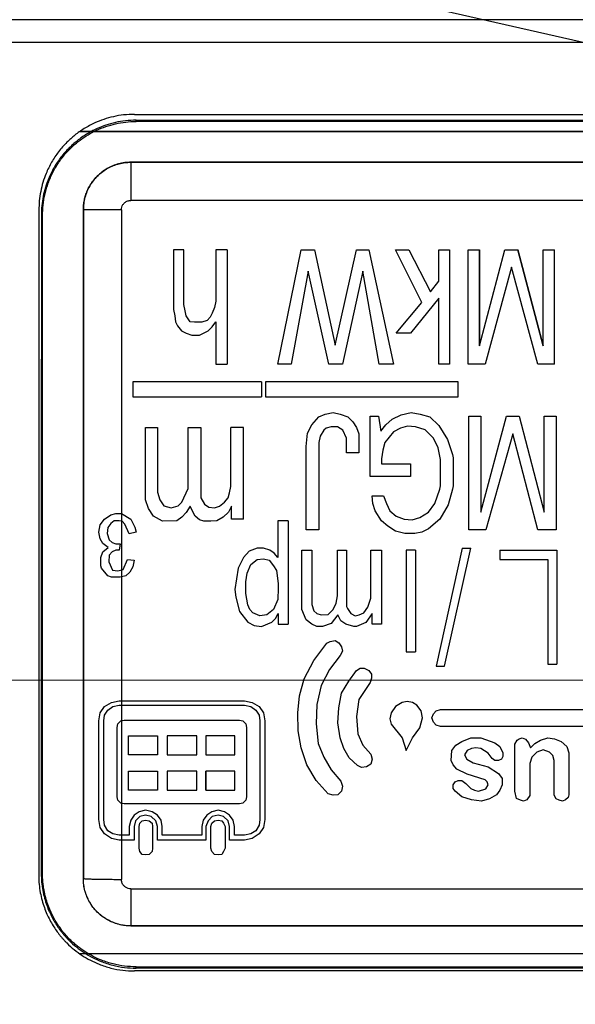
# Model space of a CAD drawing. Header units: millimetres. Extents: x -848 to 77789, y -17557 to 12238.
# Tile 37 of 79: x 71767 to 71819, y -12364 to -12271. Entities that reach past the tile are written whole.
import ezdxf
from ezdxf import colors
from ezdxf.entities.mleader import LeaderData, LeaderLine
from ezdxf.math import Vec2, Vec3

# ---------------------------------------------------------------- set-up
doc = ezdxf.new("R2010")
doc.units = ezdxf.units.MM
doc.layers.add('RR_IWK_opisy_piony', color=7, linetype='Continuous', lineweight=13)
doc.styles.add('Garamond', font='GARA.TTF')

# ---------------------------------------------------------------- blocks, each defined once
blk = doc.blocks.new('A$C661458EC')
at = {"color": 7, "linetype": 'Continuous', "lineweight": 25}
for p, q in [((3.5722, -5.3723), (-3.6694, -5.3723)), ((3.5839, -5.4206), (-3.6811, -5.4206)), ((-2.7661, -5.5715), (2.6689, -5.5715)), ((-2.7626, -5.5865), (-2.7626, -5.5839)), ((-2.7626, -5.5839), (2.6654, -5.5839)), ((2.6654, -5.5865), (-2.7626, -5.5865)), ((-2.8814, -5.6079), (2.7838, -5.6079)), ((2.7838, -5.6079), (-2.8814, -5.6079)), ((-2.7736, -5.6723), (-2.7736, -5.6723)), ((-2.7736, -5.6723), (2.6764, -5.6723)), ((2.6764, -5.6723), (-2.7736, -5.6723)), ((2.6764, -5.7526), (-2.7736, -5.7526)), ((-2.8736, -5.7723), (-2.8736, -5.7723)), ((-2.8736, -5.7723), (-2.8736, -7.1793)), ((-2.8736, -7.1792), (-2.8736, -5.7723)), ((-2.7936, -5.7726), (-2.7936, -7.1812)), ((-2.962, -5.7835), (-2.9594, -5.7835)), ((-2.6842, -5.8568), (-2.6842, -5.9823)), ((-2.662, -5.8568), (-2.6842, -5.8568)), ((-2.662, -5.9717), (-2.662, -5.8568)), ((-2.5949, -5.8568), (-2.5949, -5.9647)), ((-2.5709, -5.8568), (-2.5949, -5.8568)), ((-2.5709, -5.8568), (-2.5709, -6.0972)), ((-2.4647, -6.0972), (-2.4157, -5.8568)), ((-2.4157, -5.8568), (-2.3871, -5.8568)), ((-2.3871, -5.8568), (-2.3439, -6.057)), ((-2.3439, -6.057), (-2.2989, -5.8568)), ((-2.2989, -5.8568), (-2.2732, -5.8568)), ((-2.2732, -5.8568), (-2.2213, -6.0972)), ((-2.1612, -5.9677), (-2.2166, -5.8568)), ((-2.2166, -5.8568), (-2.1886, -5.8568)), ((-2.1886, -5.8568), (-2.1436, -5.9449)), ((-2.1255, -5.9227), (-2.1255, -5.8568)), ((-2.1255, -5.8568), (-2.1034, -5.8568)), ((-2.1034, -5.8568), (-2.1034, -6.0972)), ((-2.0643, -6.0972), (-2.0643, -5.8568)), ((-2.0643, -5.8568), (-2.0403, -5.8568)), ((-2.0403, -5.8568), (-2.0403, -6.0587)), ((-2.0403, -6.0587), (-1.9866, -5.8568)), ((-2.0403, -6.0587), (-2.0403, -5.8568)), ((-1.9866, -5.8568), (-1.9598, -5.8568)), ((-1.9598, -5.8568), (-1.9061, -6.0587)), ((-1.9061, -6.0587), (-1.9598, -5.8568)), ((-1.9061, -6.0587), (-1.9061, -5.8568)), ((-1.9061, -5.8568), (-1.8821, -5.8568)), ((-1.8821, -6.0972), (-1.8821, -5.8568)), ((-2.4005, -5.9017), (-2.4361, -6.0972)), ((-2.3573, -6.0972), (-2.4005, -5.9017)), ((-2.2855, -5.9017), (-2.3287, -6.0972)), ((-2.2511, -6.0972), (-2.2855, -5.9017)), ((-1.9732, -5.8929), (-2.0286, -6.0972)), ((-1.9177, -6.0972), (-1.9732, -5.8929)), ((-2.1436, -5.9449), (-2.1255, -5.9227)), ((-2.5949, -5.9647), (-2.5978, -5.9782)), ((-2.1255, -5.9583), (-2.1851, -6.0319)), ((-2.1255, -6.0972), (-2.1255, -5.9583)), ((-2.6842, -5.9823), (-2.6813, -5.9957)), ((-2.6591, -5.9852), (-2.662, -5.9717)), ((-2.6573, -5.9957), (-2.6591, -5.9852)), ((-2.5978, -5.9782), (-2.6025, -5.9898)), ((-2.2154, -6.0319), (-2.1612, -5.9677)), ((-2.6813, -5.9957), (-2.6801, -6.0079)), ((-2.6801, -6.0079), (-2.6754, -6.0167)), ((-2.6486, -6.0079), (-2.6573, -5.9957)), ((-2.6398, -6.0091), (-2.6486, -6.0079)), ((-2.613, -6.005), (-2.6246, -6.0091)), ((-2.6065, -5.9986), (-2.613, -6.005)), ((-2.6025, -5.9898), (-2.6065, -5.9986)), ((-2.6025, -6.0184), (-2.5949, -6.0079)), ((-2.5949, -6.0079), (-2.5949, -6.0972)), ((-2.6754, -6.0167), (-2.667, -6.027)), ((-2.667, -6.027), (-2.6573, -6.0319)), ((-2.6246, -6.0091), (-2.6398, -6.0091)), ((-2.6293, -6.036), (-2.6112, -6.0272)), ((-2.6112, -6.0272), (-2.6025, -6.0184)), ((-2.6573, -6.0319), (-2.6457, -6.036)), ((-2.6457, -6.036), (-2.6293, -6.036)), ((-2.1851, -6.0319), (-2.2154, -6.0319)), ((-2.5949, -6.0972), (-2.5709, -6.0972)), ((-2.4361, -6.0972), (-2.4647, -6.0972)), ((-2.3287, -6.0972), (-2.3573, -6.0972)), ((-2.2213, -6.0972), (-2.2511, -6.0972)), ((-2.1034, -6.0972), (-2.1255, -6.0972)), ((-2.0286, -6.0972), (-2.0643, -6.0972)), ((-1.8821, -6.0972), (-1.9177, -6.0972)), ((-2.7694, -6.1346), (-2.7694, -6.1661)), ((-2.4991, -6.1346), (-2.7694, -6.1346)), ((-2.4991, -6.1346), (-2.4991, -6.1661)), ((-2.4904, -6.1346), (-2.4904, -6.1661)), ((-2.0853, -6.1346), (-2.4904, -6.1346)), ((-2.0853, -6.1661), (-2.0853, -6.1346)), ((-2.7694, -6.1661), (-2.4991, -6.1661)), ((-2.4904, -6.1661), (-2.0853, -6.1661)), ((-2.3929, -6.2245), (-2.3783, -6.2082)), ((-2.3783, -6.2082), (-2.3649, -6.2023)), ((-2.3649, -6.2023), (-2.348, -6.1988)), ((-2.348, -6.1988), (-2.3334, -6.2023)), ((-2.3334, -6.2023), (-2.317, -6.2082)), ((-2.317, -6.2082), (-2.3065, -6.2187)), ((-2.2703, -6.3337), (-2.2703, -6.2064)), ((-2.2703, -6.2064), (-2.2528, -6.2064)), ((-2.2528, -6.2064), (-2.2481, -6.2379)), ((-2.2376, -6.2245), (-2.2242, -6.2128)), ((-2.2242, -6.2128), (-2.2049, -6.2035)), ((-2.2049, -6.2035), (-2.1839, -6.1988)), ((-2.1839, -6.1988), (-2.1647, -6.2023)), ((-2.1647, -6.2023), (-2.1448, -6.2082)), ((-2.1448, -6.2082), (-2.1255, -6.2263)), ((-2.0625, -6.4457), (-2.0625, -6.2064)), ((-2.0625, -6.2064), (-2.0374, -6.2064)), ((-2.0374, -6.2064), (-2.0374, -6.4084)), ((-2.0374, -6.4084), (-1.9837, -6.2064)), ((-1.9837, -6.2064), (-1.9569, -6.2064)), ((-1.9569, -6.2064), (-1.9043, -6.4084)), ((-1.9043, -6.4084), (-1.9043, -6.2064)), ((-1.9043, -6.2064), (-1.8792, -6.2064)), ((-1.8792, -6.2064), (-1.8792, -6.4457)), ((-2.7426, -6.3827), (-2.7426, -6.2303)), ((-2.7426, -6.2303), (-2.7175, -6.2303)), ((-2.7175, -6.2303), (-2.7175, -6.3663)), ((-2.6532, -6.3588), (-2.6532, -6.2303)), ((-2.6532, -6.2303), (-2.6264, -6.2303)), ((-2.6264, -6.2303), (-2.6264, -6.3786)), ((-2.5365, -6.2303), (-2.5633, -6.2303)), ((-2.5633, -6.3547), (-2.5633, -6.2303)), ((-2.5365, -6.423), (-2.5365, -6.2303)), ((-2.4022, -6.2426), (-2.3929, -6.2245)), ((-2.3678, -6.2362), (-2.3754, -6.2484)), ((-2.3631, -6.2321), (-2.3678, -6.2362)), ((-2.3526, -6.2292), (-2.3631, -6.2321)), ((-2.3392, -6.2292), (-2.3526, -6.2292)), ((-2.3275, -6.2362), (-2.3392, -6.2292)), ((-2.3199, -6.2531), (-2.3275, -6.2362)), ((-2.3065, -6.2187), (-2.2989, -6.2303)), ((-2.2989, -6.2303), (-2.2942, -6.2438)), ((-2.2481, -6.2379), (-2.2376, -6.2245)), ((-2.2061, -6.2321), (-2.2213, -6.2397)), ((-2.1915, -6.2274), (-2.2061, -6.2321)), ((-2.1746, -6.2292), (-2.1915, -6.2274)), ((-2.1542, -6.235), (-2.1746, -6.2292)), ((-2.1372, -6.2531), (-2.1542, -6.235)), ((-2.1255, -6.2263), (-2.1075, -6.256)), ((-2.4052, -6.2706), (-2.4022, -6.2426)), ((-2.3754, -6.2484), (-2.3783, -6.2619)), ((-2.3199, -6.284), (-2.3199, -6.2531)), ((-2.2942, -6.2438), (-2.2942, -6.284)), ((-2.2213, -6.2397), (-2.2394, -6.2619)), ((-2.1273, -6.2735), (-2.1372, -6.2531)), ((-2.1075, -6.256), (-2.0969, -6.2875)), ((-1.9703, -6.2438), (-2.0269, -6.4457)), ((-1.9177, -6.4457), (-1.9703, -6.2438)), ((-2.4052, -6.4457), (-2.4052, -6.2706)), ((-2.3783, -6.2619), (-2.3783, -6.4457)), ((-2.2394, -6.2619), (-2.2435, -6.2782)), ((-2.1226, -6.2975), (-2.1273, -6.2735)), ((-2.2942, -6.284), (-2.3199, -6.284)), ((-2.2435, -6.2782), (-2.2464, -6.2963)), ((-2.2464, -6.2963), (-2.2464, -6.3068)), ((-2.1226, -6.3529), (-2.1226, -6.2975)), ((-2.0969, -6.2875), (-2.0958, -6.2945)), ((-2.0958, -6.2945), (-2.0958, -6.3529)), ((-2.2464, -6.3068), (-2.1851, -6.3068)), ((-2.1851, -6.3068), (-2.1851, -6.3337)), ((-2.1851, -6.3337), (-2.2703, -6.3337)), ((-2.6667, -6.3874), (-2.6532, -6.3588)), ((-2.5663, -6.3681), (-2.5633, -6.3547)), ((-2.1238, -6.3605), (-2.1226, -6.3529)), ((-2.0958, -6.3529), (-2.0969, -6.3605)), ((-2.7175, -6.3663), (-2.7128, -6.3827)), ((-2.6264, -6.3786), (-2.6188, -6.392)), ((-2.5768, -6.3874), (-2.5692, -6.3786)), ((-2.5692, -6.3786), (-2.5663, -6.3681)), ((-2.2645, -6.3903), (-2.2662, -6.3739)), ((-2.2662, -6.3739), (-2.2423, -6.3739)), ((-2.2423, -6.3739), (-2.2359, -6.3903)), ((-2.1343, -6.3903), (-2.1238, -6.3605)), ((-2.0969, -6.3605), (-2.1063, -6.3932)), ((-2.7367, -6.4008), (-2.7426, -6.3827)), ((-2.7262, -6.4171), (-2.7367, -6.4008)), ((-2.7128, -6.3827), (-2.704, -6.395)), ((-2.704, -6.395), (-2.6889, -6.3996)), ((-2.6889, -6.3996), (-2.6743, -6.395)), ((-2.6743, -6.395), (-2.6667, -6.3874)), ((-2.6486, -6.3961), (-2.6573, -6.4095)), ((-2.6439, -6.4066), (-2.6486, -6.3961)), ((-2.6188, -6.392), (-2.6095, -6.3979)), ((-2.6095, -6.3979), (-2.5978, -6.3996)), ((-2.5978, -6.3996), (-2.5873, -6.3961)), ((-2.5873, -6.3961), (-2.5768, -6.3874)), ((-2.5622, -6.3961), (-2.568, -6.4084)), ((-2.5622, -6.423), (-2.5622, -6.3961)), ((-2.2598, -6.4055), (-2.2645, -6.3903)), ((-2.2359, -6.3903), (-2.2289, -6.4055)), ((-2.1477, -6.4084), (-2.1343, -6.3903)), ((-2.1063, -6.3932), (-2.1238, -6.423)), ((-2.8295, -6.423), (-2.8161, -6.4142)), ((-2.8161, -6.4142), (-2.8056, -6.4113)), ((-2.8056, -6.4113), (-2.7933, -6.4113)), ((-2.7933, -6.4113), (-2.7741, -6.423)), ((-2.7069, -6.4276), (-2.7262, -6.4171)), ((-2.6667, -6.4189), (-2.6772, -6.4265)), ((-2.6573, -6.4095), (-2.6667, -6.4189)), ((-2.6381, -6.4171), (-2.6439, -6.4066)), ((-2.6293, -6.4247), (-2.6381, -6.4171)), ((-2.5797, -6.4189), (-2.5931, -6.4265)), ((-2.568, -6.4084), (-2.5797, -6.4189)), ((-2.2464, -6.4265), (-2.2598, -6.4055)), ((-2.2289, -6.4055), (-2.2154, -6.4171)), ((-2.2154, -6.4171), (-2.1985, -6.423)), ((-2.1822, -6.4247), (-2.1658, -6.4201)), ((-2.1658, -6.4201), (-2.1477, -6.4084)), ((-2.8412, -6.4504), (-2.8383, -6.4352)), ((-2.8383, -6.4352), (-2.8295, -6.423)), ((-2.8219, -6.4411), (-2.8237, -6.4533)), ((-2.8161, -6.4323), (-2.8219, -6.4411)), ((-2.8085, -6.4265), (-2.8161, -6.4323)), ((-2.798, -6.4265), (-2.8085, -6.4265)), ((-2.7922, -6.4276), (-2.798, -6.4265)), ((-2.7863, -6.4335), (-2.7922, -6.4276)), ((-2.777, -6.4545), (-2.7863, -6.4335)), ((-2.7741, -6.423), (-2.7653, -6.4399)), ((-2.7653, -6.4399), (-2.7624, -6.4504)), ((-2.6772, -6.4265), (-2.7069, -6.4276)), ((-2.62, -6.4276), (-2.6293, -6.4247)), ((-2.6054, -6.4276), (-2.62, -6.4276)), ((-2.5931, -6.4265), (-2.6054, -6.4276)), ((-2.5365, -6.423), (-2.5622, -6.423)), ((-2.4647, -6.4265), (-2.4647, -6.5041)), ((-2.4425, -6.4265), (-2.4647, -6.4265)), ((-2.4425, -6.4265), (-2.4425, -6.6442)), ((-2.233, -6.4381), (-2.2464, -6.4265)), ((-2.2166, -6.4487), (-2.233, -6.4381)), ((-2.1985, -6.423), (-2.1822, -6.4247)), ((-2.1238, -6.423), (-2.1477, -6.444)), ((-2.8383, -6.465), (-2.8412, -6.4504)), ((-2.8237, -6.4533), (-2.819, -6.4668)), ((-2.7624, -6.4504), (-2.777, -6.4545)), ((-2.3783, -6.4457), (-2.4052, -6.4457)), ((-2.1973, -6.4533), (-2.2166, -6.4487)), ((-2.1763, -6.4533), (-2.1973, -6.4533)), ((-2.1612, -6.4504), (-2.1763, -6.4533)), ((-2.1477, -6.444), (-2.1612, -6.4504)), ((-2.0269, -6.4457), (-2.0625, -6.4457)), ((-1.8792, -6.4457), (-1.9177, -6.4457)), ((-2.8324, -6.4743), (-2.8383, -6.465)), ((-2.8217, -6.4826), (-2.8324, -6.4743)), ((-2.8324, -6.4919), (-2.8217, -6.4826)), ((-2.819, -6.4668), (-2.8132, -6.4726)), ((-2.8132, -6.4726), (-2.8056, -6.4755)), ((-2.8056, -6.4755), (-2.7963, -6.4755)), ((-2.7963, -6.4755), (-2.798, -6.4889)), ((-2.5079, -6.4843), (-2.5248, -6.4907)), ((-2.4945, -6.4843), (-2.5079, -6.4843)), ((-2.481, -6.4889), (-2.4945, -6.4843)), ((-2.0765, -6.4843), (-2.1314, -6.7323)), ((-2.1139, -6.7323), (-2.0584, -6.4843)), ((-2.0765, -6.4843), (-2.0584, -6.4843)), ((-2.8371, -6.5041), (-2.8324, -6.4919)), ((-2.8371, -6.5216), (-2.8371, -6.5041)), ((-2.819, -6.4994), (-2.8202, -6.5129)), ((-2.8132, -6.4919), (-2.819, -6.4994)), ((-2.8056, -6.4889), (-2.8132, -6.4919)), ((-2.798, -6.4889), (-2.8056, -6.4889)), ((-2.5365, -6.5041), (-2.5482, -6.5263)), ((-2.5248, -6.4907), (-2.5365, -6.5041)), ((-2.4723, -6.4948), (-2.481, -6.4889)), ((-2.4647, -6.5041), (-2.4723, -6.4948)), ((-2.4139, -6.6133), (-2.4139, -6.4889)), ((-2.4139, -6.4889), (-2.3929, -6.4889)), ((-2.3929, -6.4889), (-2.3929, -6.6028)), ((-2.3392, -6.5847), (-2.3392, -6.4889)), ((-2.3392, -6.4889), (-2.3199, -6.4889)), ((-2.3199, -6.4889), (-2.3199, -6.6068)), ((-2.2691, -6.5893), (-2.2691, -6.4889)), ((-2.2691, -6.4889), (-2.2464, -6.4889)), ((-2.2464, -6.4889), (-2.2464, -6.6442)), ((-2.1944, -6.4889), (-2.1944, -6.7026)), ((-2.1746, -6.4889), (-2.1944, -6.4889)), ((-2.1746, -6.4889), (-2.1746, -6.7026)), ((-1.9971, -6.4889), (-1.8775, -6.4889)), ((-1.9971, -6.4889), (-1.9971, -6.5082)), ((-1.8775, -6.4889), (-1.8775, -6.7283)), ((-2.8354, -6.5263), (-2.8371, -6.5216)), ((-2.8202, -6.5129), (-2.8126, -6.5306)), ((-2.7897, -6.529), (-2.7809, -6.5084)), ((-2.7809, -6.5084), (-2.7665, -6.5099)), ((-2.7694, -6.5234), (-2.7758, -6.535)), ((-2.7665, -6.5099), (-2.7694, -6.5234)), ((-2.5289, -6.5368), (-2.5213, -6.5187)), ((-2.5213, -6.5187), (-2.5079, -6.5082)), ((-2.5079, -6.5082), (-2.4945, -6.507)), ((-2.4945, -6.507), (-2.4828, -6.5099)), ((-2.4828, -6.5099), (-2.4735, -6.5216)), ((-2.4735, -6.5216), (-2.4676, -6.531)), ((-1.9971, -6.5082), (-1.8967, -6.5082)), ((-1.8967, -6.5082), (-1.8967, -6.7283)), ((-2.8219, -6.5426), (-2.8354, -6.5263)), ((-2.8144, -6.5456), (-2.8219, -6.5426)), ((-2.7963, -6.5456), (-2.8144, -6.5456)), ((-2.8126, -6.5306), (-2.8009, -6.5321)), ((-2.8009, -6.5321), (-2.7897, -6.529)), ((-2.7846, -6.5426), (-2.7963, -6.5456)), ((-2.7758, -6.535), (-2.7846, -6.5426)), ((-2.5482, -6.5263), (-2.5546, -6.5712)), ((-2.5318, -6.5549), (-2.5289, -6.5368)), ((-2.4676, -6.531), (-2.4635, -6.559)), ((-2.5318, -6.58), (-2.5318, -6.5549)), ((-2.4635, -6.559), (-2.4635, -6.5683)), ((-2.5546, -6.5712), (-2.5528, -6.5876)), ((-2.5528, -6.5876), (-2.5453, -6.6174)), ((-2.5277, -6.6039), (-2.5318, -6.58)), ((-2.4635, -6.5683), (-2.4647, -6.5923)), ((-2.3421, -6.5998), (-2.3392, -6.5847)), ((-2.5231, -6.6133), (-2.5277, -6.6039)), ((-2.4647, -6.5923), (-2.4735, -6.6133)), ((-2.3929, -6.6028), (-2.3888, -6.6162)), ((-2.348, -6.6133), (-2.3421, -6.5998)), ((-2.3199, -6.6068), (-2.3182, -6.6115)), ((-2.2837, -6.6203), (-2.275, -6.6086)), ((-2.275, -6.6086), (-2.2691, -6.5893)), ((-2.5453, -6.6174), (-2.5277, -6.6401)), ((-2.5172, -6.6203), (-2.5231, -6.6133)), ((-2.5021, -6.6267), (-2.5172, -6.6203)), ((-2.4875, -6.6249), (-2.5021, -6.6267)), ((-2.4735, -6.6133), (-2.4875, -6.6249)), ((-2.4694, -6.6325), (-2.4635, -6.622)), ((-2.4635, -6.622), (-2.4635, -6.6442)), ((-2.4052, -6.6354), (-2.4139, -6.6133)), ((-2.3888, -6.6162), (-2.3824, -6.622)), ((-2.3824, -6.622), (-2.3736, -6.6249)), ((-2.3736, -6.6249), (-2.3585, -6.6238)), ((-2.3585, -6.6238), (-2.348, -6.6133)), ((-2.338, -6.6249), (-2.3526, -6.643)), ((-2.3316, -6.6372), (-2.338, -6.6249)), ((-2.3182, -6.6115), (-2.3106, -6.622)), ((-2.3106, -6.622), (-2.3018, -6.6267)), ((-2.3018, -6.6267), (-2.2931, -6.6249)), ((-2.2931, -6.6249), (-2.2837, -6.6203)), ((-2.2662, -6.622), (-2.2796, -6.6408)), ((-2.2662, -6.6442), (-2.2662, -6.622)), ((-2.5277, -6.6401), (-2.5143, -6.6471)), ((-2.5143, -6.6471), (-2.4991, -6.6489)), ((-2.4991, -6.6489), (-2.477, -6.6401)), ((-2.477, -6.6401), (-2.4694, -6.6325)), ((-2.4635, -6.6442), (-2.4425, -6.6442)), ((-2.3929, -6.6442), (-2.4052, -6.6354)), ((-2.3824, -6.6489), (-2.3929, -6.6442)), ((-2.3707, -6.6489), (-2.3824, -6.6489)), ((-2.3526, -6.643), (-2.3707, -6.6489)), ((-2.3211, -6.6442), (-2.3316, -6.6372)), ((-2.3048, -6.6489), (-2.3211, -6.6442)), ((-2.2989, -6.6489), (-2.3048, -6.6489)), ((-2.2796, -6.6408), (-2.2989, -6.6489)), ((-2.2464, -6.6442), (-2.2662, -6.6442)), ((-2.3888, -6.7207), (-2.3614, -6.6845)), ((-2.3614, -6.6845), (-2.3544, -6.6804)), ((-2.3544, -6.6804), (-2.3439, -6.6786)), ((-2.3439, -6.6786), (-2.3363, -6.6833)), ((-2.3363, -6.6833), (-2.3304, -6.6921)), ((-2.3334, -6.7102), (-2.3555, -6.7399)), ((-2.3287, -6.7014), (-2.3334, -6.7102)), ((-2.3304, -6.6921), (-2.3287, -6.7014)), ((-2.1944, -6.7026), (-2.1746, -6.7026)), ((-2.4092, -6.7592), (-2.3888, -6.7207)), ((-2.1314, -6.7323), (-2.1139, -6.7323)), ((-1.8967, -6.7283), (-1.8775, -6.7283)), ((-2.3555, -6.7399), (-2.3736, -6.7732)), ((-2.3153, -6.7639), (-2.2989, -6.7417)), ((-2.2989, -6.7417), (-2.2913, -6.737)), ((-2.2913, -6.737), (-2.2826, -6.737)), ((-2.2826, -6.737), (-2.2732, -6.7417)), ((-2.2732, -6.7417), (-2.2674, -6.7493)), ((-2.2674, -6.7493), (-2.2674, -6.758)), ((-2.4186, -6.7954), (-2.4092, -6.7592)), ((-2.3736, -6.7732), (-2.3824, -6.8135)), ((-2.3304, -6.7896), (-2.3153, -6.7639)), ((-2.2703, -6.7668), (-2.2942, -6.803)), ((-2.2674, -6.758), (-2.2703, -6.7668)), ((-2.4227, -6.831), (-2.4186, -6.7954)), ((-2.3363, -6.8205), (-2.3304, -6.7896)), ((-2.8295, -6.8176), (-2.8144, -6.8088)), ((-2.8144, -6.8088), (-2.798, -6.8059)), ((-2.8114, -6.8176), (-2.798, -6.8147)), ((-2.798, -6.8059), (-2.5347, -6.8059)), ((-2.798, -6.8147), (-2.5347, -6.8147)), ((-2.5347, -6.8059), (-2.5184, -6.8088)), ((-2.5347, -6.8147), (-2.5213, -6.8176)), ((-2.5184, -6.8088), (-2.5038, -6.8176)), ((-2.3824, -6.8135), (-2.3841, -6.8538)), ((-2.2942, -6.803), (-2.2989, -6.8386)), ((-2.2032, -6.8088), (-2.2166, -6.8176)), ((-2.1927, -6.8071), (-2.2032, -6.8088)), ((-2.181, -6.8088), (-2.1927, -6.8071)), ((-2.1717, -6.8147), (-2.181, -6.8088)), ((-2.1629, -6.8269), (-2.1717, -6.8147)), ((-2.8412, -6.8479), (-2.8383, -6.831)), ((-2.8383, -6.831), (-2.8295, -6.8176)), ((-2.8307, -6.8479), (-2.8295, -6.8357)), ((-2.8295, -6.8357), (-2.8219, -6.8252)), ((-2.8219, -6.8252), (-2.8114, -6.8176)), ((-2.5213, -6.8176), (-2.5108, -6.8252)), ((-2.5108, -6.8252), (-2.5038, -6.8357)), ((-2.5038, -6.8176), (-2.4945, -6.831)), ((-2.5038, -6.8357), (-2.5021, -6.8479)), ((-2.4945, -6.831), (-2.4915, -6.8479)), ((-2.4215, -6.8684), (-2.4227, -6.831)), ((-2.338, -6.852), (-2.3363, -6.8205)), ((-2.226, -6.831), (-2.2289, -6.8433)), ((-2.2166, -6.8176), (-2.226, -6.831)), ((-2.16, -6.8415), (-2.1629, -6.8269)), ((-2.1407, -6.8415), (-2.1372, -6.8328)), ((-2.1372, -6.8328), (-2.1314, -6.8269)), ((-2.1314, -6.8269), (-2.1226, -6.824)), ((-2.1226, -6.824), (-1.5891, -6.824)), ((-2.8412, -7.0552), (-2.8412, -6.8479)), ((-2.8307, -7.0552), (-2.8307, -6.8479)), ((-2.8027, -6.8614), (-2.8009, -6.8538)), ((-2.8009, -6.8538), (-2.7951, -6.8479)), ((-2.7951, -6.8479), (-2.7875, -6.8462)), ((-2.7875, -6.8462), (-2.5453, -6.8462)), ((-2.5453, -6.8462), (-2.5382, -6.8479)), ((-2.5382, -6.8479), (-2.5318, -6.8538)), ((-2.5318, -6.8538), (-2.5307, -6.8614)), ((-2.5021, -6.8479), (-2.5021, -7.0552)), ((-2.4915, -6.8479), (-2.4915, -7.0552)), ((-2.3841, -6.8538), (-2.3795, -6.8952)), ((-2.3334, -6.8835), (-2.338, -6.852)), ((-2.2989, -6.8386), (-2.296, -6.8748)), ((-2.2289, -6.8433), (-2.226, -6.8549)), ((-2.226, -6.8549), (-2.2032, -6.8835)), ((-2.1658, -6.8625), (-2.16, -6.8415)), ((-2.1372, -6.8508), (-2.1407, -6.8415)), ((-2.1314, -6.8567), (-2.1372, -6.8508)), ((-2.1226, -6.8596), (-2.1314, -6.8567)), ((-2.8027, -7.0073), (-2.8027, -6.8614)), ((-2.5307, -6.8614), (-2.5307, -7.0073)), ((-2.4157, -6.9045), (-2.4215, -6.8684)), ((-2.296, -6.8748), (-2.2855, -6.8987)), ((-2.181, -6.8835), (-2.1658, -6.8625)), ((-1.6101, -6.8596), (-2.1226, -6.8596)), ((-2.7787, -6.9191), (-2.7787, -6.8789)), ((-2.7787, -6.8789), (-2.7175, -6.8789)), ((-2.7175, -6.8789), (-2.7175, -6.9191)), ((-2.6976, -6.8789), (-2.6976, -6.9191)), ((-2.6351, -6.8789), (-2.6976, -6.8789)), ((-2.6351, -6.9191), (-2.6351, -6.8789)), ((-2.5546, -6.8789), (-2.6159, -6.8789)), ((-2.6159, -6.8789), (-2.6159, -6.9191)), ((-2.5546, -6.9191), (-2.5546, -6.8789)), ((-2.3795, -6.8952), (-2.3678, -6.9238)), ((-2.3258, -6.9057), (-2.3334, -6.8835)), ((-2.2855, -6.8987), (-2.2691, -6.918)), ((-2.2032, -6.8835), (-2.1944, -6.9104)), ((-2.1944, -6.9104), (-2.181, -6.8835)), ((-2.0987, -6.9104), (-2.0899, -6.8987)), ((-2.0899, -6.8987), (-2.0777, -6.8911)), ((-2.0777, -6.8911), (-2.0584, -6.8835)), ((-2.0584, -6.8835), (-2.0374, -6.8835)), ((-2.0374, -6.8835), (-2.0076, -6.894)), ((-2.0076, -6.894), (-1.9971, -6.9016)), ((-1.9656, -6.897), (-1.9609, -6.8882)), ((-1.9656, -6.9956), (-1.9656, -6.897)), ((-1.9609, -6.8882), (-1.9569, -6.8853)), ((-1.9569, -6.8853), (-1.9504, -6.8835)), ((-1.9504, -6.8835), (-1.9434, -6.8865)), ((-1.9434, -6.8865), (-1.937, -6.894)), ((-1.937, -6.894), (-1.933, -6.9046)), ((-1.933, -6.9046), (-1.9236, -6.8952)), ((-1.9236, -6.8952), (-1.9119, -6.8882)), ((-1.9119, -6.8882), (-1.8967, -6.8835)), ((-1.8967, -6.8835), (-1.8821, -6.8853)), ((-1.8821, -6.8853), (-1.8687, -6.8911)), ((-1.8687, -6.8911), (-1.8564, -6.9016)), ((-2.7175, -6.9191), (-2.7787, -6.9191)), ((-2.6976, -6.9191), (-2.6351, -6.9191)), ((-2.6159, -6.9191), (-2.5546, -6.9191)), ((-2.4034, -6.9402), (-2.4157, -6.9045)), ((-2.3141, -6.9256), (-2.3258, -6.9057)), ((-2.2691, -6.918), (-2.2662, -6.9285)), ((-2.0999, -6.9314), (-2.0987, -6.9104)), ((-2.066, -6.9104), (-2.0718, -6.9191)), ((-2.0718, -6.9191), (-2.0672, -6.9285)), ((-2.0567, -6.9057), (-2.066, -6.9104)), ((-2.0479, -6.9045), (-2.0567, -6.9057)), ((-2.0374, -6.9057), (-2.0479, -6.9045)), ((-2.022, -6.9156), (-2.0374, -6.9057)), ((-2.0135, -6.9267), (-2.022, -6.9156)), ((-1.9971, -6.9016), (-1.9913, -6.9151)), ((-1.9913, -6.9151), (-1.9913, -6.9226)), ((-1.9195, -6.9133), (-1.93, -6.9238)), ((-1.9061, -6.9086), (-1.9195, -6.9133)), ((-1.8926, -6.9133), (-1.9061, -6.9086)), ((-1.8862, -6.9209), (-1.8926, -6.9133)), ((-1.8564, -6.9016), (-1.8524, -6.9151)), ((-1.8524, -6.9151), (-1.8524, -7.0032)), ((-2.3841, -6.9734), (-2.4034, -6.9402)), ((-2.3678, -6.9238), (-2.3526, -6.9507)), ((-2.2972, -6.9419), (-2.3141, -6.9256)), ((-2.2691, -6.939), (-2.2779, -6.9448)), ((-2.2662, -6.9285), (-2.2691, -6.939)), ((-2.0958, -6.9402), (-2.0999, -6.9314)), ((-2.0882, -6.9495), (-2.0958, -6.9402)), ((-2.0672, -6.9285), (-2.0538, -6.9361)), ((-2.0538, -6.9361), (-2.0222, -6.9448)), ((-2.0076, -6.9314), (-2.0135, -6.9267)), ((-2, -6.9314), (-2.0076, -6.9314)), ((-1.9942, -6.9285), (-2, -6.9314)), ((-1.9913, -6.9226), (-1.9942, -6.9285)), ((-1.93, -6.9238), (-1.9341, -6.9372)), ((-1.9341, -6.9372), (-1.9341, -7.0049)), ((-1.8833, -6.9314), (-1.8862, -6.9209)), ((-1.8833, -7.0044), (-1.8833, -6.9314)), ((-2.7787, -6.9939), (-2.7787, -6.9536)), ((-2.7787, -6.9536), (-2.7175, -6.9536)), ((-2.7175, -6.9536), (-2.7175, -6.9939)), ((-2.6351, -6.9536), (-2.6976, -6.9536)), ((-2.6976, -6.9536), (-2.6976, -6.9939)), ((-2.6351, -6.9939), (-2.6351, -6.9536)), ((-2.5546, -6.9536), (-2.6159, -6.9536)), ((-2.6159, -6.9536), (-2.6159, -6.9939)), ((-2.6159, -6.9939), (-2.6159, -6.9536)), ((-2.5546, -6.9939), (-2.5546, -6.9536)), ((-2.3526, -6.9507), (-2.3316, -6.9746)), ((-2.2884, -6.946), (-2.2972, -6.9419)), ((-2.2779, -6.9448), (-2.2884, -6.946)), ((-2.066, -6.96), (-2.0882, -6.9495)), ((-2.0286, -6.9717), (-2.066, -6.96)), ((-2.0222, -6.9448), (-2, -6.9583)), ((-2, -6.9583), (-1.9925, -6.9688)), ((-2.3585, -7.0014), (-2.3841, -6.9734)), ((-2.3316, -6.9746), (-2.3287, -6.9851)), ((-2.0958, -6.9822), (-2.0911, -6.9763)), ((-2.0911, -6.9763), (-2.0853, -6.9734)), ((-2.0853, -6.9734), (-2.0777, -6.9734)), ((-2.0777, -6.9734), (-2.0689, -6.9793)), ((-2.0689, -6.9793), (-2.0584, -6.9898)), ((-2.024, -6.9763), (-2.0286, -6.9717)), ((-2.0222, -6.9822), (-2.024, -6.9763)), ((-1.9925, -6.9688), (-1.9925, -6.9822)), ((-2.7175, -6.9939), (-2.7787, -6.9939)), ((-2.6976, -6.9939), (-2.6351, -6.9939)), ((-2.6159, -6.9939), (-2.5546, -6.9939)), ((-2.348, -7.0044), (-2.3585, -7.0014)), ((-2.3304, -6.9956), (-2.338, -7.0032)), ((-2.3287, -6.9851), (-2.3304, -6.9956)), ((-2.0958, -6.9898), (-2.0958, -6.9822)), ((-2.0911, -6.9956), (-2.0958, -6.9898)), ((-2.0777, -7.0073), (-2.0911, -6.9956)), ((-2.0584, -6.9898), (-2.0508, -6.9939)), ((-2.0508, -6.9939), (-2.0421, -6.9956)), ((-2.0421, -6.9956), (-2.0269, -6.9909)), ((-2.0269, -6.9909), (-2.0222, -6.9822)), ((-1.9971, -6.9939), (-2.0047, -7.0032)), ((-1.9925, -6.9822), (-1.9971, -6.9939)), ((-1.9626, -7.0113), (-1.9656, -6.9956)), ((-2.8009, -7.0149), (-2.8027, -7.0073)), ((-2.7951, -7.0207), (-2.8009, -7.0149)), ((-2.7875, -7.0225), (-2.7951, -7.0207)), ((-2.5453, -7.0225), (-2.7875, -7.0225)), ((-2.5382, -7.0207), (-2.5453, -7.0225)), ((-2.5318, -7.0149), (-2.5382, -7.0207)), ((-2.5307, -7.0073), (-2.5318, -7.0149)), ((-2.338, -7.0032), (-2.348, -7.0044)), ((-2.0567, -7.0137), (-2.0777, -7.0073)), ((-2.0357, -7.0166), (-2.0567, -7.0137)), ((-2.0193, -7.012), (-2.0357, -7.0166)), ((-2.0047, -7.0032), (-2.0193, -7.012)), ((-1.9539, -7.0149), (-1.9626, -7.0113)), ((-1.9475, -7.0166), (-1.9539, -7.0149)), ((-1.9405, -7.0137), (-1.9475, -7.0166)), ((-1.9341, -7.0049), (-1.9405, -7.0137)), ((-1.8792, -7.012), (-1.8833, -7.0044)), ((-1.8728, -7.0149), (-1.8792, -7.012)), ((-1.8658, -7.0166), (-1.8728, -7.0149)), ((-1.8594, -7.0137), (-1.8658, -7.0166)), ((-1.8535, -7.009), (-1.8594, -7.0137)), ((-1.8524, -7.0032), (-1.8535, -7.009)), ((-2.756, -7.0388), (-2.7665, -7.0464)), ((-2.7426, -7.0359), (-2.756, -7.0388)), ((-2.7291, -7.0388), (-2.7426, -7.0359)), ((-2.7175, -7.0464), (-2.7291, -7.0388)), ((-2.6036, -7.0388), (-2.6141, -7.0464)), ((-2.5902, -7.0359), (-2.6036, -7.0388)), ((-2.5768, -7.0388), (-2.5902, -7.0359)), ((-2.5663, -7.0464), (-2.5768, -7.0388)), ((-2.8383, -7.0721), (-2.8412, -7.0552)), ((-2.8295, -7.0674), (-2.8307, -7.0552)), ((-2.7741, -7.0569), (-2.777, -7.0703)), ((-2.7665, -7.0464), (-2.7741, -7.0569)), ((-2.7636, -7.0581), (-2.7665, -7.0703)), ((-2.7548, -7.0493), (-2.7636, -7.0581)), ((-2.756, -7.0703), (-2.7548, -7.0627)), ((-2.7426, -7.0464), (-2.7548, -7.0493)), ((-2.7548, -7.0627), (-2.7501, -7.0581)), ((-2.7501, -7.0581), (-2.7426, -7.0569)), ((-2.7309, -7.0493), (-2.7426, -7.0464)), ((-2.7426, -7.0569), (-2.735, -7.0581)), ((-2.735, -7.0581), (-2.7291, -7.0627)), ((-2.7215, -7.0581), (-2.7309, -7.0493)), ((-2.7291, -7.0627), (-2.728, -7.0703)), ((-2.7175, -7.0703), (-2.7215, -7.0581)), ((-2.7099, -7.0569), (-2.7175, -7.0464)), ((-2.7081, -7.0703), (-2.7099, -7.0569)), ((-2.6217, -7.0569), (-2.6246, -7.0703)), ((-2.6141, -7.0464), (-2.6217, -7.0569)), ((-2.6112, -7.0581), (-2.6159, -7.0703)), ((-2.6025, -7.0493), (-2.6112, -7.0581)), ((-2.6054, -7.0703), (-2.6036, -7.0627)), ((-2.6036, -7.0627), (-2.5978, -7.0581)), ((-2.5902, -7.0464), (-2.6025, -7.0493)), ((-2.5978, -7.0581), (-2.5902, -7.0569)), ((-2.5785, -7.0493), (-2.5902, -7.0464)), ((-2.5902, -7.0569), (-2.5826, -7.0581)), ((-2.5826, -7.0581), (-2.5785, -7.0627)), ((-2.5692, -7.0581), (-2.5785, -7.0493)), ((-2.5785, -7.0627), (-2.5756, -7.0703)), ((-2.5663, -7.0703), (-2.5692, -7.0581)), ((-2.5587, -7.0569), (-2.5663, -7.0464)), ((-2.5558, -7.0703), (-2.5587, -7.0569)), ((-2.5021, -7.0552), (-2.5038, -7.0674)), ((-2.4915, -7.0552), (-2.4945, -7.0721)), ((-2.8295, -7.0855), (-2.8383, -7.0721)), ((-2.8219, -7.0791), (-2.8295, -7.0674)), ((-2.8144, -7.0954), (-2.8295, -7.0855)), ((-2.8114, -7.0855), (-2.8219, -7.0791)), ((-2.798, -7.0884), (-2.8114, -7.0855)), ((-2.777, -7.0703), (-2.777, -7.0884)), ((-2.7665, -7.0703), (-2.7665, -7.0989)), ((-2.756, -7.1153), (-2.756, -7.0703)), ((-2.728, -7.0703), (-2.728, -7.1153)), ((-2.7175, -7.0989), (-2.7175, -7.0703)), ((-2.7081, -7.0884), (-2.7081, -7.0703)), ((-2.6246, -7.0703), (-2.6246, -7.0884)), ((-2.6159, -7.0703), (-2.6159, -7.0989)), ((-2.6054, -7.1153), (-2.6054, -7.0703)), ((-2.5756, -7.0703), (-2.5756, -7.1153)), ((-2.5663, -7.0989), (-2.5663, -7.0703)), ((-2.5558, -7.0884), (-2.5558, -7.0703)), ((-2.5213, -7.0855), (-2.5347, -7.0884)), ((-2.5108, -7.0791), (-2.5213, -7.0855)), ((-2.5038, -7.0855), (-2.5184, -7.0954)), ((-2.5038, -7.0674), (-2.5108, -7.0791)), ((-2.4945, -7.0721), (-2.5038, -7.0855)), ((-2.798, -7.0989), (-2.8144, -7.0954)), ((-2.777, -7.0884), (-2.798, -7.0884)), ((-2.7665, -7.0989), (-2.798, -7.0989)), ((-2.6159, -7.0989), (-2.7175, -7.0989)), ((-2.6246, -7.0884), (-2.7081, -7.0884)), ((-2.5347, -7.0989), (-2.5663, -7.0989)), ((-2.5347, -7.0884), (-2.5558, -7.0884)), ((-2.5184, -7.0954), (-2.5347, -7.0989)), ((-2.7548, -7.1229), (-2.756, -7.1153)), ((-2.7501, -7.1287), (-2.7548, -7.1229)), ((-2.7291, -7.1229), (-2.735, -7.1287)), ((-2.728, -7.1153), (-2.7291, -7.1229)), ((-2.6036, -7.1229), (-2.6054, -7.1153)), ((-2.5978, -7.1287), (-2.6036, -7.1229)), ((-2.5785, -7.1229), (-2.5826, -7.1287)), ((-2.5756, -7.1153), (-2.5785, -7.1229)), ((-2.7426, -7.1299), (-2.7501, -7.1287)), ((-2.735, -7.1287), (-2.7426, -7.1299)), ((-2.5902, -7.1299), (-2.5978, -7.1287)), ((-2.5826, -7.1287), (-2.5902, -7.1299)), ((-2.9597, -7.1685), (-2.9623, -7.1685)), ((-2.8736, -7.1792), (-2.8736, -7.1793)), ((-2.7736, -7.2012), (2.6764, -7.2012)), ((-2.7736, -7.2793), (-2.7736, -7.2793)), ((2.6764, -7.2793), (-2.7736, -7.2793)), ((-2.7736, -7.2793), (2.6764, -7.2793)), ((2.784, -7.3379), (-2.8809, -7.3379)), ((2.6689, -7.374), (-2.7661, -7.374)), ((-2.7626, -7.368), (-2.7626, -7.3654)), ((-2.7626, -7.3654), (2.6654, -7.3654)), ((2.6654, -7.368), (-2.7626, -7.368))]:
    blk.add_line(p, q, dxfattribs=at)
for points, knots in [([(-2.7661, -5.5715), (-2.7737, -5.5717), (-2.7886, -5.5722), (-2.8102, -5.576), (-2.8305, -5.5817), (-2.8473, -5.5884), (-2.861, -5.5951), (-2.8719, -5.6014), (-2.8821, -5.6081), (-2.8915, -5.6152), (-2.9002, -5.6226), (-2.9121, -5.6338), (-2.9262, -5.6499), (-2.9409, -5.672), (-2.9516, -5.6937), (-2.959, -5.7145), (-2.9637, -5.7336), (-2.9667, -5.7532), (-2.967, -5.7663), (-2.9672, -5.7729)], [0, 0, 0, 0, 0.071986, 0.1412444, 0.2077751, 0.2715776, 0.3126057, 0.3524204, 0.3910216, 0.4284093, 0.4645834, 0.4995439, 0.583299, 0.666907, 0.7503679, 0.8128867, 0.8753228, 0.9376762, 1, 1, 1, 1]), ([(-2.7626, -5.5839), (-2.7701, -5.5841), (-2.7847, -5.5846), (-2.806, -5.5883), (-2.826, -5.5938), (-2.8426, -5.6004), (-2.8562, -5.6071), (-2.8671, -5.6133), (-2.8773, -5.62), (-2.8867, -5.6271), (-2.8955, -5.6345), (-2.9073, -5.6456), (-2.9213, -5.6615), (-2.9358, -5.6833), (-2.9464, -5.7049), (-2.9538, -5.7254), (-2.9585, -5.7445), (-2.9614, -5.7639), (-2.9618, -5.777), (-2.962, -5.7835)], [0, 0, 0, 0, 0.071236, 0.139959, 0.20617, 0.269869, 0.310948, 0.350909, 0.389753, 0.427478, 0.464087, 0.499577, 0.582938, 0.666307, 0.749686, 0.812246, 0.874811, 0.937382, 1, 1, 1, 1]), ([(-2.9594, -5.7835), (-2.9593, -5.7798), (-2.9592, -5.7723), (-2.9582, -5.7611), (-2.9566, -5.7498), (-2.9543, -5.7385), (-2.9513, -5.7272), (-2.9463, -5.7121), (-2.9382, -5.6934), (-2.9255, -5.672), (-2.9112, -5.6536), (-2.896, -5.6382), (-2.8807, -5.6255), (-2.8639, -5.6142), (-2.8458, -5.6045), (-2.8263, -5.5967), (-2.8058, -5.5909), (-2.7845, -5.5872), (-2.77, -5.5867), (-2.7626, -5.5865)], [0, 0, 0, 0, 0.03601, 0.072362, 0.109221, 0.146587, 0.184459, 0.222837, 0.301076, 0.381338, 0.463624, 0.526685, 0.590885, 0.656224, 0.722702, 0.790318, 0.859074, 0.928967, 1, 1, 1, 1]), ([(-2.8736, -5.7723), (-2.8735, -5.7688), (-2.8733, -5.7619), (-2.8717, -5.7518), (-2.8691, -5.7419), (-2.8652, -5.7314), (-2.8595, -5.7205), (-2.8519, -5.7096), (-2.843, -5.6998), (-2.833, -5.6914), (-2.8221, -5.6845), (-2.8105, -5.679), (-2.7984, -5.6751), (-2.7861, -5.6727), (-2.7778, -5.6724), (-2.7736, -5.6723)], [0, 0, 0, 0, 0.0657502, 0.1310689, 0.1959562, 0.260412, 0.345654, 0.4301296, 0.5138389, 0.5967818, 0.6789583, 0.7603684, 0.8410121, 0.9208893, 1, 1, 1, 1]), ([(-2.7936, -5.7726), (-2.7935, -5.7706), (-2.7931, -5.7667), (-2.7905, -5.7613), (-2.7863, -5.7567), (-2.7805, -5.7533), (-2.7759, -5.7528), (-2.7736, -5.7526)], [0, 0, 0, 0, 0.187542, 0.37407, 0.560603, 0.780302, 1, 1, 1, 1]), ([(-2.9623, -7.1685), (-2.9622, -7.1747), (-2.9618, -7.1868), (-2.9593, -7.2043), (-2.9556, -7.2206), (-2.9509, -7.2355), (-2.9455, -7.249), (-2.9393, -7.2616), (-2.9327, -7.2733), (-2.9256, -7.2839), (-2.9201, -7.2912), (-2.9162, -7.296), (-2.914, -7.2986), (-2.9119, -7.301), (-2.9098, -7.3033), (-2.9077, -7.3055), (-2.9058, -7.3075), (-2.8996, -7.3138), (-2.8887, -7.3236), (-2.8721, -7.3357), (-2.8547, -7.3459), (-2.8348, -7.355), (-2.8123, -7.3623), (-2.7874, -7.3671), (-2.7708, -7.3677), (-2.7626, -7.368)], [0, 0, 0, 0, 0.059573, 0.115887, 0.168943, 0.218739, 0.265275, 0.30855, 0.353144, 0.393648, 0.430059, 0.4414, 0.452277, 0.462689, 0.472638, 0.482122, 0.491141, 0.499697, 0.566138, 0.631466, 0.695682, 0.758785, 0.841166, 0.921571, 1, 1, 1, 1]), ([(-2.9675, -7.173), (-2.9674, -7.1792), (-2.967, -7.1914), (-2.9645, -7.209), (-2.9608, -7.2253), (-2.956, -7.2403), (-2.9506, -7.254), (-2.9444, -7.2667), (-2.9377, -7.2784), (-2.9306, -7.2891), (-2.925, -7.2965), (-2.9211, -7.3013), (-2.9188, -7.304), (-2.9167, -7.3064), (-2.9146, -7.3088), (-2.9125, -7.311), (-2.9105, -7.3131), (-2.9043, -7.3194), (-2.8933, -7.3293), (-2.8766, -7.3415), (-2.859, -7.3517), (-2.8389, -7.3609), (-2.8162, -7.3683), (-2.7911, -7.3731), (-2.7744, -7.3737), (-2.7661, -7.374)], [0, 0, 0, 0, 0.059402, 0.115574, 0.168515, 0.218224, 0.264701, 0.307945, 0.352538, 0.393074, 0.429554, 0.440926, 0.451837, 0.462289, 0.47228, 0.481811, 0.490881, 0.499491, 0.565957, 0.631311, 0.695552, 0.75868, 0.841096, 0.921536, 1, 1, 1, 1]), ([(-2.7626, -7.3654), (-2.7707, -7.3651), (-2.7871, -7.3645), (-2.8115, -7.3597), (-2.8337, -7.3526), (-2.8534, -7.3436), (-2.8662, -7.3361), (-2.8745, -7.3306), (-2.8787, -7.3276), (-2.8827, -7.3246), (-2.8867, -7.3214), (-2.8907, -7.3182), (-2.8945, -7.3148), (-2.8983, -7.3113), (-2.9035, -7.3062), (-2.9105, -7.2988), (-2.9193, -7.2881), (-2.9286, -7.2751), (-2.9366, -7.2613), (-2.9432, -7.2475), (-2.9486, -7.2342), (-2.9531, -7.2196), (-2.9567, -7.2036), (-2.9592, -7.1865), (-2.9595, -7.1746), (-2.9597, -7.1685)], [0, 0, 0, 0, 0.0782339, 0.1585216, 0.240863, 0.3039869, 0.3682669, 0.3845242, 0.4008538, 0.4172558, 0.4337301, 0.4502768, 0.4668958, 0.4835872, 0.5003508, 0.5377793, 0.5823596, 0.6340896, 0.6929671, 0.7361987, 0.7826073, 0.8321924, 0.8849533, 0.9408894, 1, 1, 1, 1]), ([(-2.7736, -7.2793), (-2.7777, -7.2791), (-2.786, -7.2788), (-2.7984, -7.2764), (-2.8097, -7.2728), (-2.8197, -7.2682), (-2.8266, -7.2641), (-2.8317, -7.2607), (-2.835, -7.2583), (-2.8382, -7.2556), (-2.8413, -7.2529), (-2.8454, -7.249), (-2.8507, -7.2433), (-2.8569, -7.2349), (-2.8625, -7.2255), (-2.8672, -7.2152), (-2.8706, -7.2044), (-2.8731, -7.1922), (-2.8735, -7.1837), (-2.8736, -7.1792)], [0, 0, 0, 0, 0.0782177, 0.1584669, 0.2407482, 0.3038131, 0.3680227, 0.3940366, 0.4202339, 0.4466146, 0.4731787, 0.4999263, 0.5548691, 0.6211715, 0.6988283, 0.7645413, 0.8366422, 0.915129, 1, 1, 1, 1]), ([(-2.7736, -7.2012), (-2.7756, -7.2011), (-2.7795, -7.2007), (-2.7849, -7.1981), (-2.7895, -7.1939), (-2.7929, -7.1881), (-2.7934, -7.1835), (-2.7936, -7.1812)], [0, 0, 0, 0, 0.187336, 0.373726, 0.560237, 0.780064, 1, 1, 1, 1])]:
    blk.add_open_spline(points, degree=3, knots=knots, dxfattribs=at)
for points in [[(-2.7736, -5.6723), (-2.778, -5.6724), (-2.7867, -5.6728), (-2.7996, -5.6754), (-2.812, -5.6796), (-2.8238, -5.6854), (-2.8347, -5.6927), (-2.8445, -5.7013), (-2.8532, -5.7112), (-2.8605, -5.7221), (-2.8663, -5.7339), (-2.8705, -5.7463), (-2.8731, -5.7592), (-2.8735, -5.7679), (-2.8736, -5.7723)], [(-2.7736, -5.6723), (-2.7736, -5.6726), (-2.7736, -5.6732), (-2.7736, -5.6779), (-2.7736, -5.6854), (-2.7736, -5.6954), (-2.7736, -5.7077), (-2.7736, -5.7217), (-2.7736, -5.7368), (-2.7736, -5.7473), (-2.7736, -5.7526)], [(-2.9672, -5.7729), (-2.9673, -5.9285), (-2.9673, -6.2396), (-2.9674, -6.7063), (-2.9674, -7.0174), (-2.9675, -7.173)], [(-2.7936, -5.7726), (-2.7989, -5.7726), (-2.8093, -5.7726), (-2.8244, -5.7726), (-2.8384, -5.7725), (-2.8506, -5.7725), (-2.8606, -5.7724), (-2.868, -5.7724), (-2.8727, -5.7723), (-2.8733, -5.7723), (-2.8736, -5.7723)], [(-2.962, -5.7835), (-2.962, -5.9374), (-2.9621, -6.2452), (-2.9622, -6.7069), (-2.9622, -7.0146), (-2.9623, -7.1685)], [(-2.9596, -7.1685), (-2.9596, -7.0146), (-2.9596, -6.7069), (-2.9595, -6.2452), (-2.9594, -5.9374), (-2.9594, -5.7835)], [(-2.8736, -7.1793), (-2.8733, -7.1794), (-2.8727, -7.1796), (-2.868, -7.18), (-2.8606, -7.1804), (-2.8506, -7.1806), (-2.8384, -7.1809), (-2.8244, -7.1811), (-2.8093, -7.1812), (-2.7989, -7.1812), (-2.7936, -7.1812)], [(-2.7736, -7.2793), (-2.778, -7.2791), (-2.7867, -7.2788), (-2.7996, -7.2761), (-2.812, -7.2719), (-2.8238, -7.2661), (-2.8347, -7.2588), (-2.8445, -7.2502), (-2.8532, -7.2403), (-2.8605, -7.2294), (-2.8663, -7.2176), (-2.8705, -7.2052), (-2.8731, -7.1923), (-2.8735, -7.1836), (-2.8736, -7.1793)], [(-2.7736, -7.2012), (-2.7736, -7.2064), (-2.7736, -7.2167), (-2.7736, -7.2314), (-2.7736, -7.245), (-2.7736, -7.2569), (-2.7736, -7.2666), (-2.7736, -7.2738), (-2.7736, -7.2784), (-2.7736, -7.279), (-2.7736, -7.2793)]]:
    blk.add_open_spline(points, degree=3, dxfattribs=at)
blk = doc.blocks.new('_None')

msp = doc.modelspace()

# ---------------------------------------------------------------- linework, layer by layer
at = {"color": 7, "linetype": 'Continuous', "lineweight": 0}
msp.add_line((71837.5, -12333.488), (71560.118, -12333.488), dxfattribs=at)

# ---------------------------------------------------------------- block references
at = {"lineweight": 0, "xscale": 45, "yscale": 45, "zscale": 45}
msp.add_blockref('A$C661458EC', (71902.188, -12029.189), dxfattribs=at)

# ---------------------------------------------------------------- next in the draw order: leaders
at = {"layer": 'RR_IWK_opisy_piony'}
ml = msp.add_multileader_mtext('Standard', dxfattribs=at)
ml.set_content('Zestawy ciepłomierzowe\\P- zawór kulowy DN15/DN20\\P- filtr siatkowy DN15/DN20\\P- ciepłomierz {\\A1;q{\\H0.7x;nom}=0,6 m{\\H0.7x;\\S3^ ;}/h DN15}\\P- zawór kulowy DN15/DN20\\P', color=256, style='Garamond')
ml.set_leader_properties()
ml.set_arrow_properties(name='NONE')
ml.build(insert=Vec2(0, 0))
ml.multileader.update_dxf_attribs({"text_left_attachment_type": 2, "text_right_attachment_type": 2, "dogleg_length": 0, "arrow_head_size": 0.18})
ctx = ml.context
ctx.base_point, ctx.char_height, ctx.arrow_head_size, ctx.landing_gap_size, ctx.plane_origin = Vec3(72890.099, -11459.833), 200, 0.18, 25, Vec3(97310.047, 87237.635)
ctx.left_attachment, ctx.right_attachment = 2, 2
notes = []
notes.append((ctx, [(1, (1, 1, 0), (72890.099, -11459.996), (1, 0), 0, [(0, [(72366.062, -12346.014), (71897.531, -12290.668), (71464.8, -12192.363)], 0, [])])]))
ctx.mtext.insert = Vec3(72915.099, -10630.566)
ctx.mtext.has_bg_fill, ctx.mtext.bg_color, ctx.mtext.bg_scale_factor, ctx.mtext.bg_transparency, ctx.mtext.use_window_bg_color = 1, -1027028792, 1, 0, 1
for ctx, leaders in notes:
    for number, flags, end, landing, length, lines in leaders:
        leader = LeaderData()
        leader.index, (leader.has_last_leader_line, leader.has_dogleg_vector, leader.attachment_direction) = number, flags
        leader.last_leader_point, leader.dogleg_vector, leader.dogleg_length = Vec3(end), Vec3(landing), length
        for number, points, colour, breaks in lines:
            line = LeaderLine()
            line.index, line.vertices, line.color, line.breaks = number, Vec3.list(points), colors.encode_raw_color(colour), breaks
            leader.lines.append(line)
        ctx.leaders.append(leader)

doc.saveas('drawing.dxf')
